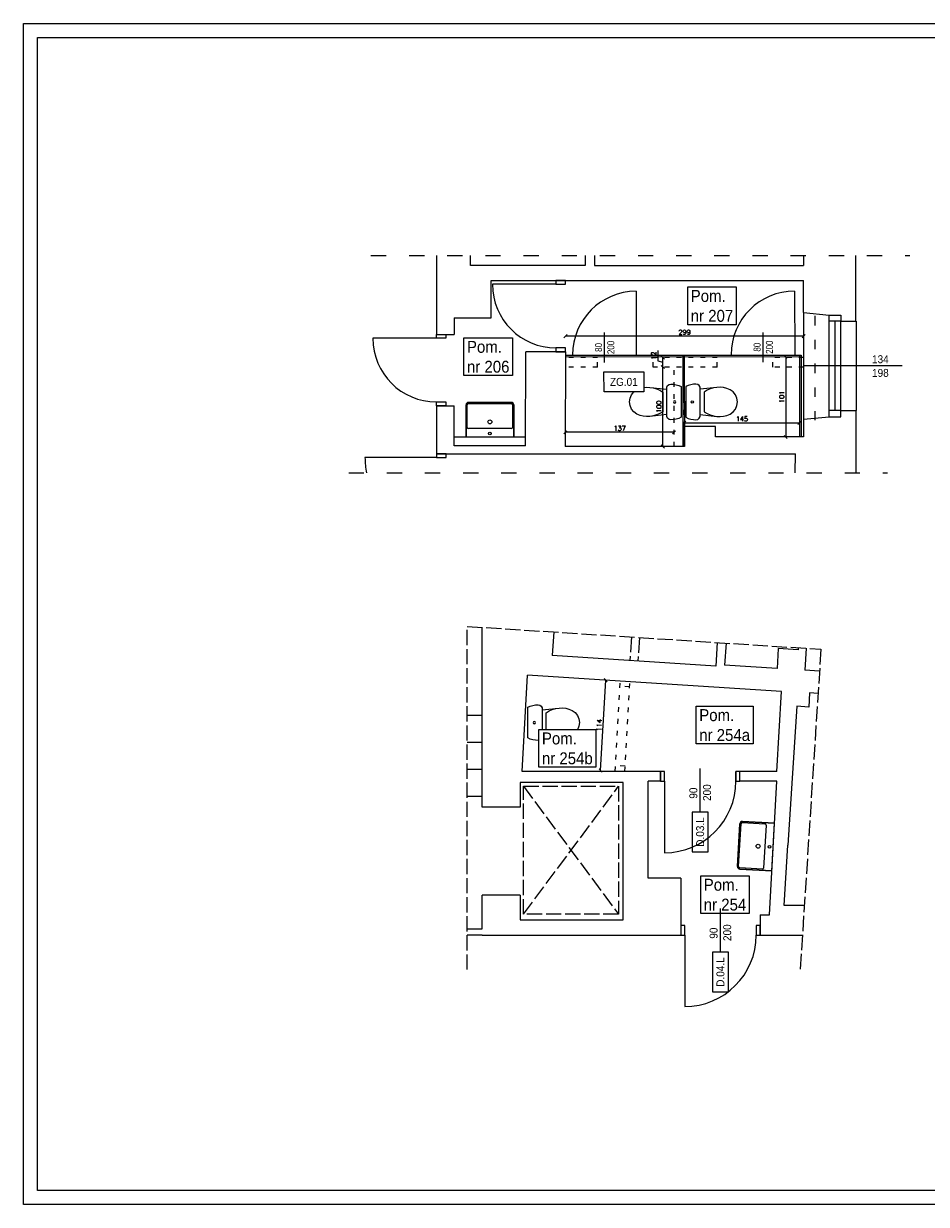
# Model space of a CAD drawing. Header units: centimetres. Extents: x 695802 to 711011, y 25963 to 44188.
# Tile 105 of 157: x 695802 to 696937, y 37764 to 39249. Entities that reach past the tile are written whole.
import ezdxf

# ---------------------------------------------------------------- set-up
doc = ezdxf.new("R2010")
doc.units = ezdxf.units.CM
doc.linetypes.add('ACAD_ISO02W100', pattern=[15, 12, -3])
doc.linetypes.add('ACAD_ISO03W100', pattern=[30, 12, -18])
doc.layers.get('0').update_dxf_attribs({"lineweight": 9})
doc.layers.get('Defpoints').update_dxf_attribs({"lineweight": 9})
doc.layers.add('Obrys powierzchni', color=50, linetype='Continuous', lineweight=9, plot=False)
for name, color, linetype, lineweight in [('P-SANR-FIXT', 7, 'Continuous', 5), ('Przekroje', 253, 'Continuous', 20), ('Przekrojowa', 253, 'Continuous', 25), ('S3_drzwi_istniejące', 7, 'Continuous', 0), ('S3_okna', 70, 'Continuous', 9), ('S3_wymiary', 4, 'Continuous', 0), ('Widokowa', 140, 'Continuous', 9), ('Wymiary', 85, 'Continuous', 9), ('Wyposazenie', 31, 'Continuous', 9)]:
    doc.layers.add(name, color=color, linetype=linetype, lineweight=lineweight)
for name, color, linetype, lineweight, true_color in [('S3_drzwi_nowe', 7, 'Continuous', 9, 0x00f900), ('S3_opis pomieszczeń', 7, 'Continuous', 0, 0xb5b5b5), ('S3_wyburzenia', 7, 'Continuous', 5, 0xf90000), ('S3_zabudowa_giszetowa', 7, 'Continuous', 0, 0x146dea)]:
    doc.layers.add(name, color=color, linetype=linetype, lineweight=lineweight, true_color=true_color)
doc.styles.add('Arial Narrow_1', font='ARIALN.TTF', dxfattribs={"height": 8.75})
doc.styles.add('ARIELCE', font='arial.ttf', dxfattribs={"width": 0.9})
doc.styles.get("Standard").update_dxf_attribs({"font": 'romans.shx'})
doc.dimstyles.new('Copy of ADD-100', dxfattribs={"dimscale": 2, "dimtxt": 3, "dimasz": 2, "dimexe": 0.2, "dimexo": 0.1, "dimgap": 1, "dimtad": 1, "dimdec": 0, "dimdsep": 46, "dimtxsty": 'Standard', "dimblk": 'OBLIQUE', "dimblk1": 'ARCHTICK', "dimblk2": 'ARCHTICK', "dimcen": 0.1, "dimse1": 1, "dimse2": 1, "dimadec": 0, "dimazin": 0, "dimtfac": 1, "dimtdec": 0, "dimtofl": 0, "dimtmove": 0, "dimatfit": 3, "dimldrblk": 'OBLIQUE', "dimfxl": 0.2, "dimtolj": 1, "dimtzin": 0, "dimarcsym": 0})

# ---------------------------------------------------------------- blocks, each defined once
blk = doc.blocks.new('zw$7334')
at = {"layer": 'S3_okna', "ltscale": 1.6, "insert": (-30.9, 13.4), "char_height": 10, "width": 42.363, "attachment_point": 3, "rotation": 0.019, "style": 'ARIELCE', "bg_fill": 2}
blk.add_mtext('{\\fArial|b0|i0|c238|p34;134}', dxfattribs=at)
at = {"layer": 'S3_okna', "ltscale": 1.6, "insert": (-30.9, -3.8), "char_height": 10, "width": 42.363, "attachment_point": 3, "rotation": 0.019, "style": 'ARIELCE'}
blk.add_mtext('{\\fArial|b0|i0|c238|p34;198}', dxfattribs=at)
blk = doc.blocks.new('zw$B2BC')
at = {"layer": 'Przekroje', "ltscale": 1.6}
for points in [[(0, 0), (32.2, -3.1), (47, -3.1), (47, -10.9), (66, -10.9)], [(0, -134), (32.2, -130.9), (47, -130.9), (47, -123.1), (66, -123.1)]]:
    blk.add_lwpolyline(points, dxfattribs=at)
at = {"layer": 'S3_okna'}
for p, q in [((0, 0), (0, -134)), ((32.2, -130.9), (32.2, -3.1)), ((47, -10.9), (32.2, -10.9)), ((39.6, -123.1), (39.6, -10.9)), ((47, -123.1), (47, -10.9)), ((66, -10.9), (66, -123.1)), ((47, -123.1), (32.2, -123.1))]:
    blk.add_line(p, q, dxfattribs=at)
at = {"layer": 'S3_okna', "ltscale": 1.6}
blk.add_line((124, -67), (0, -67), dxfattribs=at)
at = {"layer": 'S3_okna'}
for points in [[(0, 0), (32.2, -3.1), (47, -3.1), (47, -10.9), (66, -10.9)], [(0, -134), (32.2, -130.9), (47, -130.9), (47, -123.1), (66, -123.1)]]:
    blk.add_lwpolyline(points, dxfattribs=at)
blk = doc.blocks.new('zw$C904')
at = {"layer": 'Wyposazenie', "color": 253, "linetype": 'Continuous'}
for p, q in [((-12.6, 61.9), (-16.1, 58.7)), ((-8.4, 64), (-12.6, 61.9)), ((-3.8, 64.9), (-8.4, 64)), ((0.9, 64.5), (-3.8, 64.9)), ((5.3, 62.9), (0.9, 64.5)), ((9.1, 60.2), (5.3, 62.9)), ((12, 56.6), (9.1, 60.2)), ((-20.8, 46.6), (-21, 42.4)), ((-19.9, 50.8), (-20.8, 46.6)), ((-18.5, 54.8), (-19.9, 50.8)), ((-16.1, 58.7), (-18.5, 54.8)), ((13.9, 52.7), (12, 56.6)), ((15.2, 48.7), (13.9, 52.7)), ((15.9, 44.5), (15.2, 48.7)), ((-21, 42.4), (-20.6, 38.2)), ((-20.6, 38.2), (-17, 17.2)), ((-20.6, 38.2), (-19.6, 33.9)), ((-19.6, 33.9), (-18.1, 29.9)), ((-18.1, 29.9), (-16.2, 26)), ((13.1, 27.7), (14.5, 31.8)), ((14.5, 31.8), (15.5, 36)), ((14.9, 19), (16, 40.3)), ((15.5, 36), (16, 40.3)), ((16, 40.3), (15.9, 44.5)), ((-21.5, 15.8), (-22.8, 13.9)), ((-19.4, 17), (-21.5, 15.8)), ((-17, 17.2), (-19.4, 17)), ((14.9, 19), (-17, 17.2)), ((-16.2, 26), (-13.8, 22.3)), ((-13.8, 22.3), (11.1, 23.8)), ((11.1, 23.8), (13.1, 27.7)), ((17.3, 19.1), (14.9, 19)), ((19.5, 18.2), (17.3, 19.1)), ((21, 16.5), (19.5, 18.2)), ((21.7, 14.2), (21, 16.5)), ((-22.8, 13.9), (-23.2, 11.6)), ((-23.2, 11.6), (-22.8, 8.3)), ((-22.8, 8.3), (-22, 5)), ((-22, 5), (-20.8, 1.9)), ((-20.8, 1.9), (-19.3, -1.1)), ((-19.3, -1.1), (19.3, 1.1)), ((19.3, 1.1), (20.5, 4.3)), ((20.5, 4.3), (21.3, 7.5)), ((21.3, 7.5), (21.7, 10.9)), ((21.7, 10.9), (21.7, 14.2))]:
    blk.add_line(p, q, dxfattribs=at)
blk.add_circle((-0.5, 8.2), 1.5, dxfattribs=at)
blk = doc.blocks.new('_Oblique')
at = {"color": 0, "linetype": 'ByBlock', "lineweight": -2}
blk.add_line((-0.5, -0.5), (0.5, 0.5), dxfattribs=at)
blk = doc.blocks.new('*D179')
at = {"layer": 'Defpoints', "color": 0, "lineweight": -3, "ltscale": 1.6}
for p in [(696777.9, 38830.4), (696760.5, 38729.3), (696777.9, 38729.3)]:
    blk.add_point(p, dxfattribs=at)
at = {"layer": 'S3_wymiary', "color": 0, "lineweight": -2, "ltscale": 1.6}
blk.add_line((696760.5, 38830.4), (696760.5, 38729.3), dxfattribs=at)
at = {"layer": 'S3_wymiary', "color": 0, "lineweight": -2, "ltscale": 1.6, "xscale": 4, "yscale": 4, "zscale": 4}
for p, rotation in [((696760.5, 38830.4), 90), ((696760.5, 38729.3), 270)]:
    blk.add_blockref('_Oblique', p, dxfattribs=dict(at, rotation=rotation))
at = {"layer": 'S3_wymiary', "color": 0, "ltscale": 1.6, "insert": (696755.5, 38779.8), "char_height": 6, "attachment_point": 5, "rotation": 90}
blk.add_mtext('\\A1;101', dxfattribs=at)
blk = doc.blocks.new('_ArchTick')
at = {"layer": 'Wymiary', "color": 0, "const_width": 0.15}
blk.add_lwpolyline([(-0.5, -0.5), (0.5, 0.5)], dxfattribs=at)
blk = doc.blocks.new('*D180')
at = {"layer": 'Defpoints', "color": 0, "lineweight": -3, "ltscale": 1.6}
for p in [(696483.2, 38773.4), (696483.2, 38735.2), (696620, 38717.3)]:
    blk.add_point(p, dxfattribs=at)
at = {"layer": 'S3_wymiary', "color": 0, "lineweight": -2, "ltscale": 1.6}
blk.add_line((696620, 38735.2), (696483.2, 38735.2), dxfattribs=at)
at = {"layer": 'S3_wymiary', "color": 0, "lineweight": -2, "ltscale": 1.6, "xscale": 4, "yscale": 4, "zscale": 4, "rotation": 180}
blk.add_blockref('_Oblique', (696483.2, 38735.2), dxfattribs=at)
at = {"layer": 'S3_wymiary', "color": 0, "lineweight": -2, "ltscale": 1.6, "xscale": 4, "yscale": 4, "zscale": 4}
blk.add_blockref('_Oblique', (696620, 38735.2), dxfattribs=at)
at = {"layer": 'S3_wymiary', "color": 0, "ltscale": 1.6, "insert": (696551.6, 38740.2), "char_height": 6, "attachment_point": 5}
blk.add_mtext('\\A1;137', dxfattribs=at)
blk = doc.blocks.new('*D181')
at = {"layer": 'Defpoints', "color": 0, "lineweight": -3, "ltscale": 1.6}
for p in [(696633, 38774.8), (696777.9, 38774.9), (696777.9, 38747.1)]:
    blk.add_point(p, dxfattribs=at)
at = {"layer": 'S3_wymiary', "color": 0, "lineweight": -2, "ltscale": 1.6}
blk.add_line((696633, 38747.1), (696777.9, 38747.1), dxfattribs=at)
at = {"layer": 'S3_wymiary', "color": 0, "lineweight": -2, "ltscale": 1.6, "xscale": 4, "yscale": 4, "zscale": 4, "rotation": 180}
blk.add_blockref('_Oblique', (696633, 38747.1), dxfattribs=at)
at = {"layer": 'S3_wymiary', "color": 0, "lineweight": -2, "ltscale": 1.6, "xscale": 4, "yscale": 4, "zscale": 4}
blk.add_blockref('_Oblique', (696777.9, 38747.1), dxfattribs=at)
at = {"layer": 'S3_wymiary', "color": 0, "ltscale": 1.6, "insert": (696705.4, 38752.1), "char_height": 6, "attachment_point": 5}
blk.add_mtext('\\A1;145', dxfattribs=at)
blk = doc.blocks.new('PLM_Washbasin_2D - PLM_Washbasin_Wall_Mounted_Rectangle_600x450-V80-PARTER PW 1do50 - C')
at = {"layer": 'P-SANR-FIXT', "color": 8, "true_color": 0x808080}
for p, q in [((-30, -1.5), (-30, -42)), ((-30, -42), (-30, -1.5)), ((30, -1.5), (-30, -1.5)), ((-28.5, -42), (-28.5, -13.5)), ((-27, -12), (27, -12)), ((28.5, -13.5), (28.5, -42)), ((30, -42), (30, -1.5)), ((30, -1.5), (30, -42)), ((27, -43.5), (-27, -43.5)), ((-27, -45), (27, -45)), ((27, -45), (-27, -45))]:
    blk.add_line(p, q, dxfattribs=at)
for centre, radius in [((0, -6), 1.75), ((0, -20.5), 2.5)]:
    blk.add_circle(centre, radius, dxfattribs=at)
for centre, radius, start, end in [((-27, -13.5), 1.5, 90, 180), ((27, -13.5), 1.5, 360, 90), ((-27, -42), 3, 180, 270), ((-27, -42), 3, 180, 270), ((-27, -42), 1.5, 180, 270), ((27, -42), 3, 270, 360), ((27, -42), 3, 270, 0), ((27, -42), 1.5, 270, 0)]:
    blk.add_arc(centre, radius, start, end, dxfattribs=at)
blk = doc.blocks.new('*D185')
at = {"layer": 'Defpoints', "color": 0, "lineweight": -3, "ltscale": 1.6}
for p in [(696483.5, 38856), (696483.5, 38817.3), (696783, 38817.3)]:
    blk.add_point(p, dxfattribs=at)
at = {"layer": 'S3_wymiary', "color": 0, "lineweight": -2, "ltscale": 1.6}
blk.add_line((696783, 38856), (696483.5, 38856), dxfattribs=at)
at = {"layer": 'S3_wymiary', "color": 0, "lineweight": -2, "ltscale": 1.6, "xscale": 4, "yscale": 4, "zscale": 4, "rotation": 180}
blk.add_blockref('_Oblique', (696483.5, 38856), dxfattribs=at)
at = {"layer": 'S3_wymiary', "color": 0, "lineweight": -2, "ltscale": 1.6, "xscale": 4, "yscale": 4, "zscale": 4}
blk.add_blockref('_Oblique', (696783, 38856), dxfattribs=at)
at = {"layer": 'S3_wymiary', "color": 0, "ltscale": 1.6, "insert": (696633.3, 38861), "char_height": 6, "attachment_point": 5}
blk.add_mtext('\\A1;299', dxfattribs=at)
blk = doc.blocks.new('*D186')
at = {"layer": 'Defpoints', "color": 0, "lineweight": -3, "ltscale": 1.6}
for p in [(696605.9, 38817.3), (696620, 38817.3), (696620, 38717.3)]:
    blk.add_point(p, dxfattribs=at)
at = {"layer": 'S3_wymiary', "color": 0, "lineweight": -2, "ltscale": 1.6}
blk.add_line((696605.9, 38717.3), (696605.9, 38817.3), dxfattribs=at)
at = {"layer": 'S3_wymiary', "color": 0, "lineweight": -2, "ltscale": 1.6, "xscale": 4, "yscale": 4, "zscale": 4}
for p, rotation in [((696605.9, 38817.3), 90), ((696605.9, 38717.3), 270)]:
    blk.add_blockref('_Oblique', p, dxfattribs=dict(at, rotation=rotation))
at = {"layer": 'S3_wymiary', "color": 0, "ltscale": 1.6, "insert": (696600.9, 38767.3), "char_height": 6, "attachment_point": 5, "rotation": 90}
blk.add_mtext('\\A1;100', dxfattribs=at)
blk = doc.blocks.new('*D345')
at = {"layer": 'Defpoints', "color": 0, "lineweight": -3, "ltscale": 1.6}
for p in [(696593.6, 38829.3), (696605.9, 38829.3), (696620, 38817.3)]:
    blk.add_point(p, dxfattribs=at)
at = {"layer": 'S3_wymiary', "color": 0, "lineweight": -2, "ltscale": 1.6}
for p, q in [((696599.5, 38838), (696599.5, 38825.2)), ((696599.5, 38825.2), (696605.9, 38823.3)), ((696605.9, 38817.3), (696605.9, 38829.3))]:
    blk.add_line(p, q, dxfattribs=at)
at = {"layer": 'S3_wymiary', "color": 0, "lineweight": -2, "ltscale": 1.6, "xscale": 4, "yscale": 4, "zscale": 4}
for p, rotation in [((696605.9, 38829.3), 90), ((696605.9, 38817.3), 270)]:
    blk.add_blockref('_Oblique', p, dxfattribs=dict(at, rotation=rotation))
at = {"layer": 'S3_wymiary', "color": 0, "ltscale": 1.6, "insert": (696594.5, 38831.6), "char_height": 6, "attachment_point": 5, "rotation": 90}
blk.add_mtext('\\A1;12', dxfattribs=at)
blk = doc.blocks.new('*D348')
at = {"layer": 'Defpoints', "color": 0, "lineweight": -3, "ltscale": 1.6}
for p in [(696534.1, 38423.3), (696552.4, 38422.3), (696546.1, 38308.8)]:
    blk.add_point(p, dxfattribs=at)
at = {"layer": 'S3_wymiary', "color": 0, "lineweight": -2, "ltscale": 1.6}
blk.add_line((696527.7, 38309.9), (696534.1, 38423.3), dxfattribs=at)
at = {"layer": 'S3_wymiary', "color": 0, "lineweight": -2, "ltscale": 1.6, "xscale": 4, "yscale": 4, "zscale": 4}
for p, rotation in [((696534.1, 38423.3), 86.79568323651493), ((696527.7, 38309.9), 266.7956832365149)]:
    blk.add_blockref('_Oblique', p, dxfattribs=dict(at, rotation=rotation))
at = {"layer": 'S3_wymiary', "color": 0, "ltscale": 1.6, "insert": (696525.9, 38366.9), "char_height": 6, "attachment_point": 5, "rotation": 86.7957}
blk.add_mtext('\\A1;114', dxfattribs=at)

msp = doc.modelspace()

# ---------------------------------------------------------------- linework, layer by layer
at = {"layer": 'Przekrojowa', "ltscale": 1.6}
for p, q in [((696321.1, 38957.5), (696321.1, 38858.4)), ((696364, 38944.8), (696364, 38957.5)), ((696508, 38957.5), (696508, 38944.8)), ((696520, 38957.5), (696520, 38944.8)), ((696783, 38957.5), (696783, 38944.8)), ((696848.9, 38874.8), (696848.9, 38957.5)), ((696508, 38944.8), (696364, 38944.8)), ((696520, 38944.8), (696783, 38944.8)), ((696390, 38926.3), (696783, 38926.3)), ((696390, 38879.3), (696390, 38926.3)), ((696783, 38885.7), (696783, 38926.3)), ((696343.6, 38879.3), (696343.6, 38858.4)), ((696343.6, 38879.3), (696390, 38879.3)), ((696321.1, 38858.4), (696343.6, 38858.4)), ((696433, 38718.3), (696433.5, 38836.3)), ((696483.5, 38836.3), (696433.5, 38836.3)), ((696483.5, 38836.3), (696482.9, 38717.3)), ((696321.2, 38768.4), (696321.2, 38708.3)), ((696321.2, 38768.4), (696343.6, 38768.4)), ((696343.5, 38718.3), (696343.6, 38768.4)), ((696848.9, 38762.6), (696848.9, 38684.1)), ((696783, 38751.7), (696783, 38729.3)), ((696343.6, 38729.3), (696433, 38729.3)), ((696672, 38742.3), (696633, 38742.3)), ((696633, 38717.3), (696633, 38742.3)), ((696672, 38729.3), (696672, 38742.3)), ((696783, 38729.3), (696672, 38729.3)), ((696433, 38718.3), (696343.5, 38718.3)), ((696633, 38717.3), (696482.9, 38717.3)), ((696321.2, 38708.3), (696489.7, 38708.3)), ((696489.7, 38708.3), (696772.7, 38708.3)), ((696772.6, 38684.1), (696772.7, 38708.3)), ((696378.5, 38263.9), (696378.5, 38489.9)), ((696468.6, 38484.1), (696466.7, 38454.5)), ((696674.4, 38470.8), (696672.5, 38441.2)), ((696685.5, 38470.1), (696683.7, 38442.5)), ((696751.2, 38463.2), (696749.6, 38438.2)), ((696776.1, 38461.6), (696751.2, 38463.2)), ((696776.3, 38464.2), (696776.1, 38461.6)), ((696786.3, 38463.6), (696784.5, 38436)), ((696672.5, 38441.2), (696466.7, 38454.5)), ((696749.6, 38438.2), (696683.7, 38442.5)), ((696803, 38434.8), (696784.5, 38436)), ((696428.9, 38308.4), (696435.7, 38429.8)), ((696552.4, 38422.3), (696435.7, 38429.8)), ((696755, 38409.3), (696552.4, 38422.3)), ((696749.4, 38308.4), (696755, 38409.3)), ((696790.6, 38407.5), (696789.5, 38389.6)), ((696801.2, 38406.8), (696790.6, 38407.5)), ((696774.6, 38390.6), (696763.3, 38215.9)), ((696789.5, 38389.6), (696774.6, 38390.6)), ((696602.9, 38308.4), (696428.9, 38308.4)), ((696602.9, 38296.4), (696602.9, 38308.4)), ((696607.9, 38296.4), (696607.9, 38308.4)), ((696697.9, 38296.4), (696697.9, 38308.4)), ((696749.4, 38308.4), (696702.9, 38308.4)), ((696702.9, 38296.4), (696702.9, 38308.4)), ((696556.1, 38294.9), (696426.5, 38294.9)), ((696426.5, 38294.9), (696426.5, 38263.9)), ((696556.1, 38122.1), (696556.1, 38294.9)), ((696587.4, 38174.4), (696587.4, 38296.4)), ((696602.9, 38296.4), (696587.4, 38296.4)), ((696749.4, 38296.4), (696702.9, 38296.4)), ((696740, 38128.4), (696749.4, 38296.4)), ((696426.5, 38263.9), (696378.5, 38263.9)), ((696758.4, 38140.2), (696763.3, 38215.9)), ((696628.4, 38174.4), (696587.4, 38174.4)), ((696628.4, 38174.4), (696628.4, 38102.9)), ((696378.5, 38110.9), (696378.5, 38152.9)), ((696426.5, 38152.9), (696378.5, 38152.9)), ((696426.5, 38152.9), (696426.5, 38122.1)), ((696784, 38140.2), (696758.4, 38140.2)), ((696426.5, 38122.1), (696556.1, 38122.1)), ((696728.4, 38128.4), (696728.4, 38102.9)), ((696728.4, 38128.4), (696740, 38128.4)), ((696359.7, 38110.9), (696378.5, 38110.9)), ((696378.5, 38102.9), (696359.7, 38102.9)), ((696378.5, 38102.9), (696628.4, 38102.9)), ((696728.4, 38102.9), (696781.6, 38102.9))]:
    msp.add_line(p, q, dxfattribs=at)
at = {"layer": 'S3_drzwi_istniejące'}
for p, q in [((696471.5, 38921.3), (696391.5, 38921.3)), ((696321.1, 38853.4), (696241.1, 38853.4)), ((696483.5, 38836.3), (696483.5, 38836.3)), ((696321.2, 38703.3), (696231.2, 38703.4))]:
    msp.add_line(p, q, dxfattribs=at)
at = {"layer": 'S3_drzwi_istniejące', "ltscale": 1.6}
for p, q in [((696321.1, 38858.4), (696321.1, 38858.4)), ((696321.2, 38768.4), (696321.2, 38768.4))]:
    msp.add_line(p, q, dxfattribs=at)
at = {"layer": 'S3_drzwi_istniejące'}
for points in [[(696483.5, 38921.3), (696483.5, 38926.3), (696471.5, 38926.3), (696471.5, 38921.3)], [(696321.1, 38853.4), (696321.1, 38858.4), (696333.1, 38858.4), (696333.1, 38853.4)], [(696483.5, 38836.3), (696483.5, 38841.3), (696471.5, 38841.3), (696471.5, 38836.3)], [(696321.1, 38768.4), (696321.1, 38773.4), (696333.1, 38773.4), (696333.1, 38768.4)], [(696333.2, 38703.3), (696333.2, 38708.3), (696321.2, 38708.3), (696321.2, 38703.3)]]:
    msp.add_lwpolyline(points, close=True, dxfattribs=at)
for centre, radius, start, end in [((696471.5, 38921.3), 80, 180, 270), ((696321.1, 38853.4), 80, 180, 270), ((696321.2, 38703.3), 90, 179.9992, 192.3207)]:
    msp.add_arc(centre, radius, start, end, dxfattribs=at)
at = {"layer": 'S3_drzwi_nowe'}
for p, q in [((696652.9, 38257.4), (696652.9, 38312.4)), ((696607.9, 38296.4), (696607.9, 38206.4)), ((696633.4, 38102.9), (696633.4, 38012.9))]:
    msp.add_line(p, q, dxfattribs=at)
for points in [[(696607.9, 38308.4), (696602.9, 38308.4), (696602.9, 38296.4), (696607.9, 38296.4)], [(696702.9, 38308.4), (696697.9, 38308.4), (696697.9, 38296.4), (696702.9, 38296.4)], [(696662.9, 38207.5), (696662.9, 38257.5), (696642.9, 38257.5), (696642.9, 38207.5)], [(696633.4, 38114.9), (696628.4, 38114.9), (696628.4, 38102.9), (696633.4, 38102.9)], [(696728.4, 38114.9), (696723.4, 38114.9), (696723.4, 38102.9), (696728.4, 38102.9)], [(696688.4, 38031.4), (696688.4, 38081.4), (696668.4, 38081.4), (696668.4, 38031.4)]]:
    msp.add_lwpolyline(points, close=True, dxfattribs=at)
msp.add_arc((696607.9, 38296.4), 90, 270, 0, dxfattribs=at)
at = {"layer": 'S3_okna', "linetype": 'ACAD_ISO03W100'}
msp.add_line((696797, 38881.6), (696797, 38750.3), dxfattribs=at)
at = {"layer": 'S3_wyburzenia', "linetype": 'ACAD_ISO03W100', "ltscale": 0.5}
for p, q in [((696523.7, 38829.3), (696483.5, 38829.3)), ((696523.7, 38817.3), (696523.7, 38829.3)), ((696674.2, 38829.3), (696593.6, 38829.3)), ((696593.6, 38817.3), (696593.6, 38829.3)), ((696674.2, 38817.3), (696674.2, 38829.3)), ((696783, 38829.3), (696744.1, 38829.3)), ((696744.1, 38817.3), (696744.1, 38829.3)), ((696523.7, 38817.3), (696483.5, 38817.3)), ((696674.2, 38817.3), (696593.6, 38817.3)), ((696620, 38717.3), (696620, 38817.3)), ((696633, 38742.3), (696633, 38817.3)), ((696783, 38817.3), (696744.1, 38817.3)), ((696546.1, 38308.8), (696552.4, 38422.3)), ((696558.1, 38308.4), (696564.4, 38421.5)), ((696564, 38415.1), (696552.1, 38415.8)), ((696558.4, 38315.3), (696546.5, 38316))]:
    msp.add_line(p, q, dxfattribs=at)
at = {"layer": 'S3_zabudowa_giszetowa', "ltscale": 1.6}
for p, q in [((696572.2, 38912.5), (696572.3, 38832.3)), ((696771.7, 38912.8), (696771.8, 38832.4)), ((696483.5, 38832.3), (696779.9, 38832.4)), ((696483.5, 38830.3), (696779.9, 38830.4)), ((696630.9, 38832.3), (696631, 38717.3)), ((696632.9, 38832.3), (696633, 38717.3)), ((696777.9, 38832.4), (696778, 38729.3)), ((696779.9, 38832.4), (696780, 38729.3))]:
    msp.add_line(p, q, dxfattribs=at)
at = {"layer": 'S3_zabudowa_giszetowa'}
for p, q in [((696532.3, 38860.6), (696532.3, 38822.9)), ((696731.8, 38860.9), (696731.8, 38823.2))]:
    msp.add_line(p, q, dxfattribs=at)
at = {"layer": 'S3_zabudowa_giszetowa', "ltscale": 1.6}
msp.add_arc((696572.3, 38832.5), 80, 90.0507, 180.0002, dxfattribs=at)
at = {"layer": 'Widokowa', "linetype": 'ACAD_ISO02W100', "ltscale": 1.6}
for p, q in [((696566.5, 38477.8), (696564.6, 38448.2)), ((696576.5, 38477.1), (696574.6, 38447.5)), ((696378.5, 38379.1), (696359.7, 38379.1)), ((696378.5, 38345.1), (696359.7, 38345.1)), ((696378.5, 38311.1), (696359.7, 38311.1)), ((696430.6, 38290.1), (696550.2, 38129)), ((696430.6, 38129), (696550.2, 38290.1)), ((696430.6, 38290.1), (696550.2, 38290.1)), ((696430.6, 38129), (696430.6, 38290.1)), ((696550.2, 38290.1), (696550.2, 38129)), ((696378.5, 38277.1), (696359.7, 38277.1)), ((696550.2, 38129), (696430.6, 38129))]:
    msp.add_line(p, q, dxfattribs=at)
at = {"layer": 'Widokowa', "linetype": 'ACAD_ISO03W100', "ltscale": 1.6}
for points in [[(696238.7, 38957.5), (696916.5, 38957.5)], [(696210.7, 38684.1), (696888.5, 38684.1)]]:
    msp.add_lwpolyline(points, dxfattribs=at)
at = {"layer": 'Widokowa', "linetype": 'ACAD_ISO02W100', "ltscale": 1.6}
msp.add_lwpolyline([(696359.7, 38059.4), (696359.7, 38491.1), (696804.8, 38462.4), (696778.7, 38059.4)], dxfattribs=at)

# ---------------------------------------------------------------- block references
at = {"layer": 'P-SANR-FIXT', "color": 8, "true_color": 0x808080, "rotation": 179.9999999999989}
msp.add_blockref('PLM_Washbasin_2D - PLM_Washbasin_Wall_Mounted_Rectangle_600x450-V80-PARTER PW 1do50 - C', (696388.3, 38727.8), dxfattribs=at)
at = {"layer": 'P-SANR-FIXT', "rotation": 266.7956832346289}
msp.add_blockref('PLM_Washbasin_2D - PLM_Washbasin_Wall_Mounted_Rectangle_600x450-V80-PARTER PW 1do50 - C', (696746.2, 38213.5), dxfattribs=at)
at = {"layer": 'S3_okna', "rotation": 1.443429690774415e-05}
msp.add_blockref('zw$7334', (696921, 38818.7), dxfattribs=at)
at = {"layer": 'Wyposazenie', "color": 253, "linetype": 'Continuous', "true_color": 0x9e9e9e, "xscale": -1, "rotation": 93.35022127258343}
msp.add_blockref('zw$C904', (696629, 38773.4), dxfattribs=at)
at = {"layer": 'Wyposazenie', "color": 253, "linetype": 'Continuous', "true_color": 0x9e9e9e, "rotation": 266.6497787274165}
msp.add_blockref('zw$C904', (696634.7, 38773.4), dxfattribs=at)
at = {"layer": 'Wyposazenie', "xscale": -1, "rotation": 273.3502212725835}
msp.add_blockref('zw$C904', (696436, 38370.1), dxfattribs=at)

# ---------------------------------------------------------------- texts
at = {"layer": 'S3_drzwi_nowe', "char_height": 10, "style": 'ARIELCE'}
for s, insert, width, attachment_point, rotation in [('{\\fArial|b0|i0|c238|p34;90}', (696639.3, 38274.4), 18.526, 1, 90.0247), ('{\\fArial|b0|i0|c238|p34;200}', (696656.5, 38271.5), 19.356, 1, 90.0247), ('{\\fArial|b0|i0|c238|p34;D.03.L}', (696652.9, 38232.5), 49.992, 5, 89.9762), ('{\\fArial|b0|i0|c238|p34;D.04.L}', (696678.4, 38056.4), 49.992, 5, 89.9762)]:
    msp.add_mtext(s, dxfattribs=dict(at, insert=insert, width=width, attachment_point=attachment_point, rotation=rotation))
at = {"layer": 'S3_zabudowa_giszetowa', "char_height": 8.75, "attachment_point": 3, "rotation": 90, "style": 'Arial Narrow_1'}
for s, insert, width in [('200', (696536.1, 38850.3), 20.443), ('200', (696735.6, 38850.6), 20.443), ('80', (696520.7, 38847.5), 13.629), ('80', (696720.1, 38847.8), 13.629)]:
    msp.add_mtext(s, dxfattribs=dict(at, insert=insert, width=width))

# ---------------------------------------------------------------- dimensions: what is measured, and where the dimension line sits
at = {"layer": 'S3_wymiary', "ltscale": 1.6}
dim = msp.add_linear_dim(base=(696605.9, 38829.3), p1=(696620, 38817.3), p2=(696593.6, 38829.3), angle=90, dimstyle='Copy of ADD-100', override={"dimtmove": 1}, dxfattribs=at)
dim.commit()
dim.dimension.update_dxf_attribs({"geometry": '*D345', "text_midpoint": (696594.5, 38827.2)})
for base, p1, p2, picture, middle in [((696605.9, 38817.3), (696620, 38717.3), (696620, 38817.3), '*D186', (696600.9, 38767.3)), ((696760.5, 38729.3), (696777.9, 38830.4), (696777.9, 38729.3), '*D179', (696755.5, 38779.8))]:
    dim = msp.add_linear_dim(base=base, p1=p1, p2=p2, angle=90, dimstyle='Copy of ADD-100', dxfattribs=at)
    dim.commit()
    dim.dimension.update_dxf_attribs({"geometry": picture, "text_midpoint": middle})
for base, p1, p2, picture, middle in [((696483.2, 38735.2), (696620, 38717.3), (696483.2, 38773.4), '*D180', (696551.6, 38740.2)), ((696777.9, 38747.1), (696633, 38774.8), (696777.9, 38774.9), '*D181', (696705.4, 38752.1))]:
    dim = msp.add_linear_dim(base=base, p1=p1, p2=p2, dimstyle='Copy of ADD-100', dxfattribs=at)
    dim.commit()
    dim.dimension.update_dxf_attribs({"geometry": picture, "text_midpoint": middle})
dim = msp.add_aligned_dim(p1=(696546.1, 38308.8), p2=(696552.4, 38422.3), distance=18.4, dimstyle='Copy of ADD-100', dxfattribs=at)
dim.commit()
dim.dimension.update_dxf_attribs({"geometry": '*D348', "text_midpoint": (696525.9, 38366.9)})

# ---------------------------------------------------------------- next in the draw order: block references
at = {"layer": 'S3_okna', "rotation": 1.443429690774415e-05}
msp.add_blockref('zw$7334', (696921, 38818.7), dxfattribs=at)

# ---------------------------------------------------------------- next in the draw order: linework, layer by layer
at = {"layer": 'Obrys powierzchni', "ltscale": 1.6}
for points in [[(695801.7, 39249.2), (697901.7, 39249.2), (697901.7, 37764.2), (695801.7, 37764.2)], [(695819.2, 39231.7), (697884.2, 39231.7), (697884.2, 37781.7), (695819.2, 37781.7)]]:
    msp.add_lwpolyline(points, close=True, dxfattribs=at)

# ---------------------------------------------------------------- next in the draw order: block references
at = {"layer": 'S3_okna', "rotation": 359.999999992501}
msp.add_blockref('zw$B2BC', (696783, 38885.7), dxfattribs=at)

# ---------------------------------------------------------------- next in the draw order: texts
at = {"layer": 'S3_opis pomieszczeń', "char_height": 7.5, "attachment_point": 1, "style": 'ARIELCE', "bg_fill": 18}
for s, insert in [('{\\fArial|b0|i0|c238|p34;\\H2x;Pom.\\Pnr 207}', (696641, 38914.2)), ('{\\fArial|b0|i0|c238|p34;\\H2x;Pom.\\Pnr 206}', (696359.5, 38850.2)), ('{\\fArial|b0|i0|c238|p34;\\H2x;Pom.\\Pnr 254a}', (696651.7, 38387)), ('{\\fArial|b0|i0|c238|p34;\\H2x;Pom.\\Pnr 254b}', (696453.8, 38357.7)), ('{\\fArial|b0|i0|c238|p34;\\H2x;Pom.\\Pnr 254}', (696657.4, 38173.7))]:
    msp.add_mtext(s, dxfattribs=dict(at, insert=insert))

# ---------------------------------------------------------------- next in the draw order: linework, layer by layer
at = {"layer": 'S3_drzwi_nowe'}
msp.add_line((696678.4, 38081.4), (696678.4, 38136.4), dxfattribs=at)
msp.add_arc((696633.4, 38102.9), 90, 270, 0, dxfattribs=at)
at = {"layer": 'S3_zabudowa_giszetowa', "ltscale": 1.6}
msp.add_arc((696771.8, 38832.8), 80, 90.0507, 180.0002, dxfattribs=at)

# ---------------------------------------------------------------- next in the draw order: texts
at = {"layer": 'S3_drzwi_nowe', "char_height": 10, "attachment_point": 1, "rotation": 90.0247, "style": 'ARIELCE'}
for s, insert, width in [('{\\fArial|b0|i0|c238|p34;90}', (696664.8, 38098.3), 18.526), ('{\\fArial|b0|i0|c238|p34;200}', (696681.9, 38095.4), 19.356)]:
    msp.add_mtext(s, dxfattribs=dict(at, insert=insert, width=width))

# ---------------------------------------------------------------- next in the draw order: dimensions: what is measured, and where the dimension line sits
at = {"layer": 'S3_wymiary', "ltscale": 1.6}
dim = msp.add_linear_dim(base=(696483.5233, 38856.0097), p1=(696782.9801, 38817.2873), p2=(696483.5233, 38817.2873), dimstyle='Copy of ADD-100', dxfattribs=at)
dim.commit()
dim.dimension.update_dxf_attribs({"geometry": '*D185', "text_midpoint": (696633.2517, 38861.0097)})

# ---------------------------------------------------------------- next in the draw order: texts
at = {"layer": 'S3_zabudowa_giszetowa', "insert": (696539.4, 38803.6), "char_height": 15, "attachment_point": 1, "rotation": 0.019, "style": 'ARIELCE', "bg_fill": 18}
msp.add_mtext('\\pxqc;{\\fArial|b0|i0|c238|p34;\\H0.666667x;ZG\\H1.000001x;.01}', dxfattribs=at)

doc.saveas('drawing.dxf')
